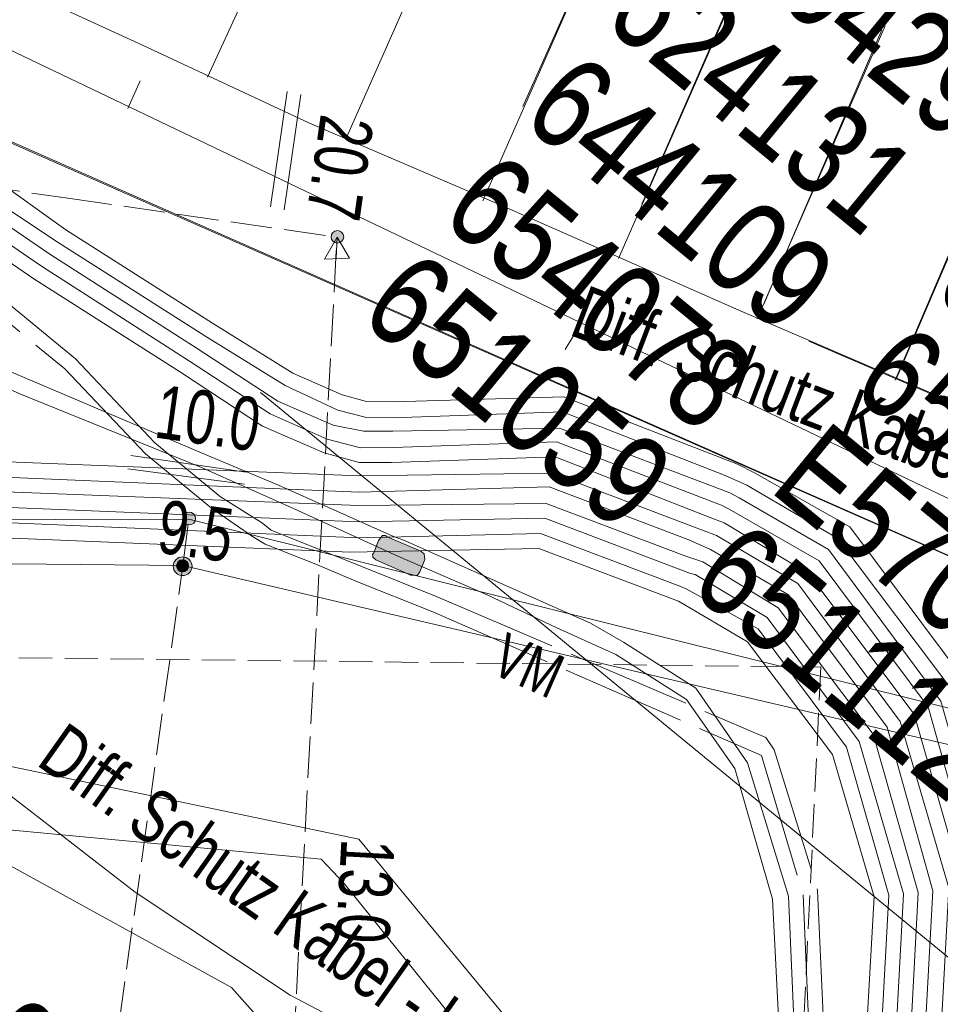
# Model space of a CAD drawing. Header units: metres. Extents: x -740 to 758, y -633 to 854.
# Tile 233 of 256: x -391 to -382, y 277 to 287. Entities that reach past the tile are written whole.
import ezdxf

# ---------------------------------------------------------------- set-up
doc = ezdxf.new("R2010")
doc.units = ezdxf.units.M
doc.header["$MEASUREMENT"] = 0
for name, pattern in [('1248_208', [1.456, 1.248, -0.208]), ('333_125', [0.4576, 0.3328, -0.1248]), ('416_125', [0.5408, 0.416, -0.1248])]:
    doc.linetypes.add(name, pattern=pattern)
for name, color, linetype in [('Grundkarte.LOVION', 7, 'Continuous'), ('Strom.LOVION', 7, 'Continuous'), ('StromBemass.LOVION', 7, 'Continuous'), ('Telko.LOVION', 7, 'Continuous'), ('Wasser.LOVION', 7, 'Continuous')]:
    doc.layers.add(name, color=color, linetype=linetype)
doc.styles.add('ERSTELLTER_STIL_1', font='arial.ttf')

msp = doc.modelspace()

# ---------------------------------------------------------------- hatches: boundary and pattern name
at = {"layer": 'Strom.LOVION', "linetype": 'Continuous', "lineweight": 13}
msp.add_hatch(color=7, dxfattribs=at).paths.add_polyline_path([(-387.8356, 281.2369), (-387.4803, 281.0795), (-387.4218, 281.0852), (-387.3954, 281.1173), (-387.3483, 281.2402), (-387.354, 281.2987), (-387.3861, 281.3251), (-387.7253, 281.4693), (-387.7414, 281.4825), (-387.7707, 281.4796), (-387.8103, 281.4314), (-387.8574, 281.3086), (-387.8706, 281.2925), (-387.8677, 281.2633)])
at = {"layer": 'StromBemass.LOVION', "linetype": 'Continuous', "lineweight": 13}
for points in [[(-388.1727, 284.4292), (-388.1681, 284.4356), (-388.1643, 284.4426), (-388.1614, 284.4499), (-388.1595, 284.4576), (-388.1585, 284.4654), (-388.1585, 284.4734), (-388.1595, 284.4812), (-388.1615, 284.4889), (-388.1645, 284.4962), (-388.1683, 284.5031), (-388.173, 284.5095), (-388.1784, 284.5153), (-388.1845, 284.5203), (-388.1912, 284.5245), (-388.1984, 284.5279), (-388.2059, 284.5303), (-388.2137, 284.5317), (-388.2216, 284.5322), (-388.2295, 284.5317), (-388.2373, 284.5302), (-388.2448, 284.5277), (-388.2519, 284.5243), (-388.2586, 284.5201), (-388.2647, 284.515), (-388.2701, 284.5092), (-388.2747, 284.5028), (-388.2785, 284.4958), (-388.2814, 284.4885), (-388.2833, 284.4808), (-388.2843, 284.473), (-388.2843, 284.465), (-388.2832, 284.4572), (-388.2813, 284.4495), (-388.2783, 284.4422), (-388.2745, 284.4353), (-388.2698, 284.4289), (-388.2644, 284.4231), (-388.2583, 284.4181), (-388.2516, 284.4139), (-388.2444, 284.4105), (-388.2369, 284.4081), (-388.2291, 284.4067), (-388.2212, 284.4062), (-388.2133, 284.4067), (-388.2055, 284.4082), (-388.198, 284.4107), (-388.1909, 284.4141), (-388.1842, 284.4183), (-388.1781, 284.4234)], [(-388.1727, 284.4292), (-388.1681, 284.4356), (-388.1643, 284.4426), (-388.1614, 284.4499), (-388.1595, 284.4576), (-388.1585, 284.4654), (-388.1585, 284.4734), (-388.1595, 284.4812), (-388.1615, 284.4889), (-388.1645, 284.4962), (-388.1683, 284.5031), (-388.173, 284.5095), (-388.1784, 284.5153), (-388.1845, 284.5203), (-388.1912, 284.5245), (-388.1984, 284.5279), (-388.2059, 284.5303), (-388.2137, 284.5317), (-388.2216, 284.5322), (-388.2295, 284.5317), (-388.2373, 284.5302), (-388.2448, 284.5277), (-388.2519, 284.5243), (-388.2586, 284.5201), (-388.2647, 284.515), (-388.2701, 284.5092), (-388.2747, 284.5028), (-388.2785, 284.4958), (-388.2814, 284.4885), (-388.2833, 284.4808), (-388.2843, 284.473), (-388.2843, 284.465), (-388.2832, 284.4572), (-388.2813, 284.4495), (-388.2783, 284.4422), (-388.2745, 284.4353), (-388.2698, 284.4289), (-388.2644, 284.4231), (-388.2583, 284.4181), (-388.2516, 284.4139), (-388.2444, 284.4105), (-388.2369, 284.4081), (-388.2291, 284.4067), (-388.2212, 284.4062), (-388.2133, 284.4067), (-388.2055, 284.4082), (-388.198, 284.4107), (-388.1909, 284.4141), (-388.1842, 284.4183), (-388.1781, 284.4234)], [(-389.6548, 281.6102), (-389.6501, 281.6167), (-389.6463, 281.6237), (-389.6433, 281.6312), (-389.6413, 281.639), (-389.6404, 281.647), (-389.6404, 281.655), (-389.6414, 281.663), (-389.6434, 281.6708), (-389.6464, 281.6783), (-389.6503, 281.6853), (-389.6551, 281.6918), (-389.6606, 281.6976), (-389.6668, 281.7027), (-389.6736, 281.707), (-389.6809, 281.7104), (-389.6885, 281.7129), (-389.6964, 281.7143), (-389.7045, 281.7148), (-389.7125, 281.7143), (-389.7204, 281.7128), (-389.728, 281.7102), (-389.7353, 281.7068), (-389.742, 281.7025), (-389.7482, 281.6973), (-389.7537, 281.6915), (-389.7584, 281.6849), (-389.7622, 281.6779), (-389.7652, 281.6704), (-389.7672, 281.6626), (-389.7681, 281.6546), (-389.7681, 281.6466), (-389.7671, 281.6386), (-389.7651, 281.6308), (-389.7621, 281.6234), (-389.7582, 281.6163), (-389.7534, 281.6099), (-389.7479, 281.604), (-389.7417, 281.5989), (-389.7349, 281.5946), (-389.7276, 281.5912), (-389.72, 281.5888), (-389.7121, 281.5873), (-389.704, 281.5868), (-389.696, 281.5873), (-389.6881, 281.5889), (-389.6805, 281.5914), (-389.6732, 281.5948), (-389.6665, 281.5992), (-389.6603, 281.6043)], [(-389.697, 281.1135), (-389.6901, 281.1231), (-389.6844, 281.1335), (-389.6801, 281.1444), (-389.6772, 281.1559), (-389.6758, 281.1676), (-389.6758, 281.1794), (-389.6773, 281.1911), (-389.6803, 281.2025), (-389.6847, 281.2134), (-389.6904, 281.2237), (-389.6974, 281.2333), (-389.7055, 281.2418), (-389.7146, 281.2493), (-389.7245, 281.2556), (-389.7352, 281.2606), (-389.7465, 281.2642), (-389.7581, 281.2664), (-389.7698, 281.2671), (-389.7816, 281.2663), (-389.7932, 281.2641), (-389.8044, 281.2604), (-389.815, 281.2553), (-389.825, 281.249), (-389.834, 281.2414), (-389.8421, 281.2328), (-389.849, 281.2232), (-389.8546, 281.2129), (-389.8589, 281.2019), (-389.8618, 281.1905), (-389.8633, 281.1788), (-389.8632, 281.167), (-389.8617, 281.1553), (-389.8587, 281.1439), (-389.8544, 281.1329), (-389.8487, 281.1226), (-389.8417, 281.1131), (-389.8336, 281.1045), (-389.8245, 281.097), (-389.8145, 281.0907), (-389.8038, 281.0857), (-389.7926, 281.0821), (-389.781, 281.08), (-389.7692, 281.0793), (-389.7575, 281.08), (-389.7459, 281.0823), (-389.7347, 281.086), (-389.724, 281.091), (-389.7141, 281.0974), (-389.705, 281.1049)], [(-389.7232, 281.1391), (-389.7187, 281.1453), (-389.7151, 281.152), (-389.7123, 281.1591), (-389.7104, 281.1665), (-389.7095, 281.174), (-389.7095, 281.1817), (-389.7105, 281.1892), (-389.7124, 281.1966), (-389.7153, 281.2036), (-389.7189, 281.2103), (-389.7234, 281.2165), (-389.7287, 281.222), (-389.7346, 281.2268), (-389.741, 281.2309), (-389.7479, 281.2341), (-389.7552, 281.2364), (-389.7626, 281.2378), (-389.7702, 281.2383), (-389.7778, 281.2378), (-389.7853, 281.2363), (-389.7926, 281.234), (-389.7994, 281.2307), (-389.8059, 281.2266), (-389.8117, 281.2217), (-389.8169, 281.2162), (-389.8214, 281.21), (-389.825, 281.2033), (-389.8278, 281.1962), (-389.8297, 281.1888), (-389.8306, 281.1813), (-389.8306, 281.1736), (-389.8296, 281.1661), (-389.8277, 281.1587), (-389.8248, 281.1516), (-389.8212, 281.145), (-389.8167, 281.1388), (-389.8114, 281.1333), (-389.8055, 281.1285), (-389.7991, 281.1244), (-389.7922, 281.1212), (-389.7849, 281.1189), (-389.7775, 281.1175), (-389.7699, 281.117), (-389.7623, 281.1175), (-389.7548, 281.119), (-389.7475, 281.1213), (-389.7407, 281.1246), (-389.7342, 281.1287), (-389.7284, 281.1336)]]:
    msp.add_hatch(color=7, dxfattribs=at).paths.add_polyline_path(points)

# ---------------------------------------------------------------- linework, layer by layer
at = {"layer": 'Grundkarte.LOVION', "color": 8, "linetype": 'Continuous', "lineweight": 18}
for points in [[(-369.5072, 271.8272), (-369.0226, 276.5444), (-366.364, 275.6516), (-369.0226, 276.5444), (-377.7505, 279.356), (-397.3948, 288.0163), (-428.6974, 305.8814), (-430.1807, 279.6385), (-439.0398, 281.3733), (-446.7036, 283.5796), (-456.2177, 286.8759), (-465.6205, 290.2421), (-473.2694, 292.5977), (-479.1264, 293.8575), (-485.1982, 294.5939), (-485.0213, 295.2023), (-486.4354, 296.3645), (-487.3762, 298.4301), (-489.0202, 302.8505), (-484.4188, 302.9457), (-485.9599, 314.1741), (-434.8371, 310.3352), (-425.4841, 309.5945), (-394.6516, 302.8852)], [(-365.9942, 276.1016), (-376.568, 279.3534), (-378.9396, 280.3333), (-395.404, 288.211), (-406.3297, 293.8519), (-428.1898, 306.4335), (-428.6974, 305.8814)], [(-399.4075, 235.4465), (-398.3981, 253.8403), (-399.6184, 253.9279), (-399.4869, 256.5121), (-422.9923, 272.9228), (-430.5693, 273.3347), (-430.4333, 275.2691), (-430.1807, 279.6385), (-428.6974, 305.8814), (-397.3948, 288.0163), (-377.7505, 279.356), (-369.0226, 276.5444), (-369.5072, 271.8272)], [(-390.1959, 286.0306), (-390.3165, 285.7528)], [(-385.9431, 283.343), (-385.7903, 283.5944)]]:
    msp.add_lwpolyline(points, dxfattribs=at)
at = {"layer": 'Grundkarte.LOVION', "color": 253, "linetype": 'Continuous', "lineweight": 18}
for points in [[(-399.4075, 235.4465), (-398.3981, 253.8403), (-399.6184, 253.9279), (-399.4869, 256.5121), (-422.9923, 272.9228), (-430.5693, 273.3347), (-430.4333, 275.2691), (-430.1807, 279.6385), (-428.6974, 305.8814), (-397.3948, 288.0163), (-377.7505, 279.356), (-369.0226, 276.5444), (-366.364, 275.6516), (-369.0226, 276.5444), (-377.7505, 279.356), (-397.3948, 288.0163), (-428.6974, 305.8814), (-428.7225, 306.4405), (-430.3857, 307.4306), (-431.4877, 308.1209), (-433.6652, 309.5335), (-434.8371, 310.3352), (-425.4841, 309.5945), (-394.6516, 302.8852)], [(-411.5998, 278.5292), (-410.4173, 278.5266), (-407.7975, 278.6349), (-406.0673, 278.7745), (-404.4278, 278.9348), (-402.5806, 279.0859), (-399.6794, 279.34), (-397.7472, 279.5289), (-393.8506, 279.8803), (-393.4735, 286.3013), (-377.7505, 279.356), (-369.0226, 276.5444), (-366.364, 275.6516)]]:
    msp.add_lwpolyline(points, dxfattribs=at)
at = {"layer": 'Grundkarte.LOVION', "color": 7, "linetype": 'Continuous', "lineweight": 13}
for points in [[(-365.2546, 277.0014), (-368.4252, 277.9919), (-371.5695, 279.0145), (-374.196, 279.8808), (-379.364, 281.6513), (-384.1773, 283.7226), (-386.5867, 284.7874), (-388.4992, 285.6054), (-390.1717, 286.3876), (-391.6571, 287.07), (-393.0196, 287.7052), (-394.2915, 288.3197), (-395.4991, 288.8815), (-397.8293, 290.0428), (-399.107, 290.7159), (-400.5074, 291.4361), (-403.159, 292.8615), (-404.7844, 293.7666), (-410.409, 296.8816)], [(-388.1307, 285.4641), (-385.492, 291.4263)], [(-385.4113, 284.2521), (-382.8254, 290.1501)], [(-385.1782, 284.7978), (-382.86, 290.1081)], [(-389.5197, 286.0671), (-388.155, 289.0379)], [(-382.6414, 283.0361), (-380.1406, 288.8962)], [(-382.6333, 283.0459), (-380.106, 288.9382)], [(-386.7681, 284.8288), (-385.462, 287.7939)], [(-386.3673, 285.7751), (-385.4701, 287.784)], [(-384.0223, 283.649), (-382.7426, 286.582)], [(-383.9569, 283.7941), (-382.7771, 286.5399)], [(-365.2891, 276.9594), (-368.4598, 277.9499), (-371.604, 278.9725), (-374.2305, 279.8388), (-379.3722, 281.6415), (-383.507, 283.4243)]]:
    msp.add_lwpolyline(points, dxfattribs=at)
at = {"layer": 'Strom.LOVION', "color": 94, "linetype": 'Continuous', "lineweight": 18}
for points in [[(-413.4279, 292.3895), (-410.9189, 291.9698), (-409.7221, 291.8208), (-408.2275, 291.3463), (-406.0302, 290.9404), (-402.9967, 290.1434), (-400.8397, 289.3938), (-395.9277, 287.6721), (-393.652, 286.3134), (-392.6918, 285.7127), (-391.6834, 285.0724), (-390.9368, 284.5395), (-389.471, 283.604), (-388.6686, 283.1061), (-388.1744, 282.8884), (-387.9316, 282.8235), (-387.6653, 282.82), (-385.9558, 282.8689), (-384.2201, 282.1962), (-384.0491, 282.1095), (-383.0946, 281.5674), (-381.904, 279.9696), (-381.3609, 278.0424), (-381.7318, 271.1048)], [(-413.4589, 292.2535), (-410.9339, 291.8205), (-409.7371, 291.6716), (-408.2424, 291.197), (-406.0612, 290.8044), (-403.3291, 290.0666), (-400.8225, 289.2181), (-395.988, 287.5332), (-393.9155, 286.2876), (-392.5461, 285.4314), (-391.0131, 284.4138), (-389.5473, 283.4783), (-388.745, 282.9804), (-388.2187, 282.7363), (-387.9305, 282.661), (-387.6642, 282.6575), (-385.9708, 282.7196), (-384.3419, 282.0809), (-384.1255, 281.9838), (-383.2164, 281.452), (-382.0446, 279.8967), (-381.5073, 278.0281), (-381.8811, 271.1198)], [(-413.4871, 292.0881), (-410.9649, 291.6845), (-409.752, 291.5223), (-408.2867, 291.0449), (-406.0894, 290.6391), (-403.072, 289.8553), (-400.8375, 289.0689), (-396.0643, 287.4075), (-393.8048, 286.062), (-391.8494, 284.8049), (-391.0895, 284.2881), (-389.6237, 283.3526), (-388.8185, 282.8254), (-388.2629, 282.5842), (-387.9616, 282.525), (-387.6659, 282.5243), (-385.999, 282.5543), (-384.2954, 281.9081), (-384.2019, 281.8581), (-383.3088, 281.3395), (-382.1853, 279.8238), (-381.6668, 277.9977), (-382.0142, 271.1216)], [(-413.502, 291.9389), (-410.9799, 291.5353), (-409.7831, 291.3863), (-408.3016, 290.8957), (-406.1204, 290.503), (-403.1323, 289.7164), (-400.8978, 288.93), (-398.0813, 287.9344), (-396.1247, 287.2686), (-393.8944, 285.9202), (-392.937, 285.3488), (-391.9579, 284.7056), (-391.182, 284.1756), (-389.7001, 283.2269), (-388.8949, 282.6998), (-388.3232, 282.4453), (-387.9897, 282.3597), (-387.6648, 282.3619), (-386.03, 282.4183), (-384.3718, 281.7824), (-384.2782, 281.7324), (-383.4013, 281.2271), (-382.3127, 279.767), (-381.8132, 277.9834)], [(-403.1765, 289.5643), (-400.6218, 288.6762), (-398.1738, 287.8219), (-396.185, 287.1297), (-393.9707, 285.7945), (-392.0504, 284.5931), (-391.2584, 284.0499), (-389.7925, 283.1144), (-388.9713, 282.5741), (-388.3542, 282.3093), (-388.0047, 282.2104), (-387.6798, 282.2127), (-386.045, 282.269), (-384.4775, 281.6539), (-384.3546, 281.6067), (-383.5069, 281.0985), (-382.4534, 279.6942), (-381.9596, 277.9691), (-382.3259, 271.1354)], [(-384.8591, 271.1981), (-384.7563, 273.3214), (-384.9329, 274.2203), (-385.3208, 274.8622), (-386.1007, 275.584), (-387.2469, 276.1221), (-388.6955, 276.882), (-390.2445, 277.9127), (-392.4185, 279.5918), (-395.137, 281.853), (-396.0283, 282.5048), (-396.9989, 283.0601), (-398.4121, 283.3062), (-399.7638, 283.5287), (-400.5961, 283.7281), (-408.9691, 284.8749), (-421.1322, 286.8482), (-425.3237, 286.793), (-427.3317, 286.7741), (-428.8287, 286.8198), (-436.048, 287.5031), (-443.5119, 288.1181)], [(-443.1227, 284.1366), (-430.4181, 280.8567), (-429.2287, 280.6331), (-427.7449, 280.5712), (-415.7512, 280.7833), (-400.0032, 281.1408), (-398.9511, 281.1106), (-395.2018, 282.3639), (-388.0064, 282.0773), (-386.0731, 282.1037), (-384.6767, 281.5753), (-384.431, 281.4811), (-383.6154, 280.9992), (-382.594, 279.6213), (-382.106, 277.9548), (-382.4752, 271.1504)], [(-443.1669, 283.9845), (-430.433, 280.7074), (-429.2437, 280.4838), (-427.7467, 280.4381), (-415.75, 280.6209), (-400.0021, 280.9783), (-398.9368, 280.9643), (-395.1875, 282.2175), (-388.0053, 281.9148), (-386.1042, 281.9677), (-384.7077, 281.4392), (-384.4913, 281.3422), (-383.7079, 280.8867), (-382.7215, 279.5645), (-382.2656, 277.9244), (-382.6376, 271.1493)], [(-443.1951, 283.8192), (-430.4773, 280.5553), (-429.2719, 280.3185), (-427.7455, 280.2756), (-415.7357, 280.4745), (-400.0039, 280.8452), (-398.9064, 280.8047), (-395.1571, 282.0579), (-388.0071, 281.7816), (-386.1323, 281.8024), (-384.7359, 281.2739), (-384.5677, 281.2165), (-383.8135, 280.7582), (-382.8621, 279.4916), (-382.412, 277.9101), (-382.7708, 271.151)], [(-443.2422, 283.6963), (-430.4922, 280.4061), (-429.2868, 280.1693), (-427.7605, 280.1264), (-415.7668, 280.3385), (-400.0028, 280.6827), (-398.8789, 280.6744), (-395.1428, 281.9116), (-388.006, 281.6192), (-386.1473, 281.6531), (-384.6894, 281.1011), (-384.6441, 281.0908), (-383.9221, 280.6589), (-383.0028, 279.4188), (-382.5583, 277.8958), (-382.92, 271.166)], [(-443.2864, 283.5442), (-430.5525, 280.2672), (-429.3018, 280.02), (-427.7462, 279.98), (-415.7364, 280.1789), (-400.0178, 280.5335), (-398.8645, 280.528), (-395.1285, 281.7652), (-388.0049, 281.4567), (-386.1915, 281.501), (-384.7951, 280.9726), (-384.7337, 280.949), (-384.0145, 280.5464), (-383.1303, 279.362), (-382.7047, 277.8815), (-383.0693, 271.181)], [(-443.3335, 283.4214), (-430.5675, 280.1179), (-429.3168, 279.8708), (-427.7612, 279.8308), (-415.7514, 280.0296), (-400.0034, 280.3871), (-398.8342, 280.3684), (-395.0981, 281.6056), (-388.0945, 281.315), (-386.2065, 281.3518), (-384.81, 280.8233), (-384.1202, 280.4179), (-383.2709, 279.2891), (-382.8511, 277.8671), (-383.2317, 271.1799)]]:
    msp.add_lwpolyline(points, dxfattribs=at)
at = {"layer": 'Strom.LOVION', "color": 1, "linetype": '1248_208', "lineweight": 18}
for points in [[(-413.5716, 291.5922), (-411.0201, 291.1914), (-409.8365, 291.0264), (-408.3608, 290.5943), (-406.1957, 290.2149), (-403.4189, 289.1711), (-402.9011, 289.0149), (-392.8005, 284.8597), (-390.8401, 283.2485), (-390.0487, 282.4096), (-389.3899, 281.8681), (-388.9807, 281.6126), (-388.8843, 281.5333), (-388.3769, 281.3317), (-387.2232, 280.8682), (-383.9379, 279.4604), (-383.8518, 279.3358), (-383.4188, 277.9299), (-383.3435, 276.2525), (-383.659, 270.5617)], [(-413.6026, 291.4562), (-411.0644, 291.0393), (-409.8676, 290.8903), (-408.3919, 290.4583), (-406.2107, 290.0656), (-403.4631, 289.019), (-402.9454, 288.8628), (-392.8901, 284.7179), (-392.3627, 284.3114), (-390.9486, 283.1492), (-390.1412, 282.2971), (-389.4824, 281.7556), (-389.0703, 281.4708), (-388.9446, 281.3944), (-388.4372, 281.1928), (-388.0366, 281.0251), (-387.2675, 280.7161), (-383.9793, 279.279), (-383.5623, 277.8863), (-383.4927, 276.2675), (-383.8082, 270.5767)]]:
    msp.add_lwpolyline(points, dxfattribs=at)
at = {"layer": 'Strom.LOVION', "color": 5, "linetype": 'Continuous', "lineweight": 18}
for points in [[(-412.0207, 288.7291), (-408.4053, 289.6885), (-406.3762, 289.3401), (-402.8135, 288.2698), (-401.3349, 287.8084), (-400.1417, 287.3931), (-397.1852, 286.1748), (-394.7253, 284.7454), (-393.9579, 284.3032), (-391.6466, 283.1844), (-389.5499, 282.2958), (-388.8101, 281.9839), (-387.6668, 281.475), (-387.544, 281.4279), (-385.6901, 280.6043), (-385.3612, 280.4148), (-384.6363, 279.9536), (-384.1199, 279.2061), (-383.7087, 277.872), (-383.6391, 276.2532), (-383.8617, 272.1823), (-384.0001, 269.819), (-386.618, 268.6321)], [(-412.0064, 288.5828), (-408.391, 289.5421), (-406.4204, 289.188), (-402.8577, 288.1177), (-399.9884, 287.1864), (-397.2455, 286.0359), (-395.3337, 284.9224), (-394.0182, 284.1643), (-392.185, 283.25), (-391.397, 282.8985), (-389.581, 282.1598), (-388.654, 281.748), (-387.6175, 281.273)], [(-387.6175, 281.273), (-386.7227, 280.8875), (-386.0253, 280.5567), (-385.4376, 280.2891), (-384.7288, 279.8411), (-384.2474, 279.1493), (-383.8683, 277.8416), (-383.7883, 276.2682), (-384.064, 271.3793), (-384.1298, 270.0872), (-386.6041, 268.9438)]]:
    msp.add_lwpolyline(points, dxfattribs=at)
at = {"layer": 'Strom.LOVION', "color": 194, "linetype": 'Continuous', "lineweight": 18}
for points in [[(-442.9871, 284.5636), (-430.2486, 281.3905), (-429.1339, 281.1743), (-427.7539, 281.1171), (-415.5656, 281.3039), (-399.0158, 281.6215), (-389.708, 281.6449), (-379.9841, 279.2263), (-374.9395, 277.2072), (-372.4362, 274.8806), (-370.1145, 271.8417), (-369.8873, 271.3319)], [(-443.0623, 284.2755), (-430.3577, 280.9956), (-429.227, 280.7662), (-427.7592, 280.7176), (-415.6455, 280.9119), (-398.9815, 281.2702), (-389.7661, 281.1811), (-380.1018, 278.9192), (-375.1525, 276.8169), (-373.0303, 274.9112), (-370.5565, 271.828), (-370.1647, 270.9944)]]:
    msp.add_lwpolyline(points, dxfattribs=at)
at = {"layer": 'Strom.LOVION', "color": 7, "linetype": 'Continuous', "lineweight": 13}
msp.add_lwpolyline([(-387.8356, 281.2369), (-387.8677, 281.2633), (-387.8706, 281.2925), (-387.8574, 281.3086), (-387.8103, 281.4314), (-387.7707, 281.4796), (-387.7414, 281.4825), (-387.7253, 281.4693), (-387.3861, 281.3251), (-387.354, 281.2987), (-387.3483, 281.2402), (-387.3954, 281.1173), (-387.4218, 281.0852), (-387.4803, 281.0795)], close=True, dxfattribs=at)
at = {"layer": 'StromBemass.LOVION', "color": 7, "linetype": '416_125', "lineweight": 13}
for points in [[(-410.4833, 274.5153), (-408.6826, 287.3856), (-407.0645, 287.1596), (-406.3154, 287.0555), (-405.1903, 286.8847), (-404.0067, 286.7196), (-403.3323, 286.623), (-403.1377, 286.5977), (-403.0924, 286.5874), (-403.0177, 286.5799), (-399.824, 286.1089), (-399.2402, 286.033), (-399.1203, 286.0152), (-398.0113, 285.8576), (-396.9476, 285.7104), (-396.7531, 285.685), (-396.4839, 285.6523), (-396.0947, 285.6016), (-395.2842, 285.474), (-394.4898, 285.3595), (-390.8936, 284.854), (-388.2251, 284.4647)], [(-388.9225, 271.4954), (-388.2251, 284.4647)], [(-391.0791, 271.787), (-389.7661, 281.1811), (-389.708, 281.6449)]]:
    msp.add_lwpolyline(points, dxfattribs=at)
at = {"layer": 'StromBemass.LOVION', "color": 7, "linetype": 'Continuous', "lineweight": 13}
for points in [[(-388.7224, 285.9234), (-388.8903, 284.7691)], [(-388.5863, 285.8924), (-388.7543, 284.7381)], [(-388.2251, 284.4647), (-388.2343, 284.2569)], [(-390.2876, 282.2828), (-389.1332, 282.1149)], [(-390.3186, 282.1468), (-389.1511, 281.9949)]]:
    msp.add_lwpolyline(points, dxfattribs=at)
msp.add_lwpolyline([(-388.2251, 284.4647), (-388.3514, 284.2455), (-388.1012, 284.2551)], close=True, dxfattribs=at)
for centre, radius in [((-388.2214, 284.4692), 0.063), ((-388.2214, 284.4692), 0.063), ((-389.7043, 281.6508), 0.064), ((-389.7695, 281.1732), 0.0939), ((-389.77, 281.1776), 0.0607)]:
    msp.add_circle(centre, radius, dxfattribs=at)
at = {"layer": 'Telko.LOVION', "color": 1, "linetype": 'Continuous', "lineweight": 18}
for points in [[(-382.8236, 271.0868), (-382.9922, 271.6023), (-388.1545, 277.9989), (-388.3852, 278.2423), (-401.7791, 279.5041), (-422.5307, 281.8052), (-428.1715, 282.2142), (-454.4791, 299.4741), (-469.1366, 309.1245), (-476.6195, 313.7129), (-492.8405, 315.1713), (-499.115, 322.2128), (-504.6603, 328.1433), (-509.8064, 332.5613), (-515.6304, 336.8094), (-522.7152, 340.8014), (-530.9927, 344.7506), (-538.0697, 347.6054), (-547.8376, 350.6256), (-555.35, 352.492), (-563.9422, 353.7652), (-570.7517, 354.4886)], [(-580.2342, 342.9509), (-571.7256, 342.2311), (-560.7708, 340.5239), (-554.1964, 338.7283), (-553.6826, 338.7638), (-543.5594, 335.5861), (-537.0409, 333.0019), (-523.7154, 326.5463), (-517.3787, 322.496), (-512.1655, 317.996), (-507.4712, 313.061), (-503.796, 309.9327), (-492.887, 308.694), (-476.388, 314.5188), (-459.2385, 294.7971), (-429.679, 286.1455), (-427.4695, 286.6719), (-388.0057, 278.442), (-382.3396, 271.5774), (-382.2163, 271.0722)], [(-385.6755, 270.6306), (-385.661, 271.2379), (-385.6044, 272.3222), (-387.0705, 274.4695), (-389.2793, 276.9579), (-391.5595, 278.2127), (-396.2754, 279.2886), (-399.3402, 279.1958), (-399.8568, 279.1896), (-402.8929, 278.8041), (-412.1935, 278.1017), (-417.339, 278.1306), (-428.0427, 278.9313), (-430.252, 279.1587), (-440.1408, 281.1474)]]:
    msp.add_lwpolyline(points, dxfattribs=at)
at = {"layer": 'Telko.LOVION', "color": 7, "linetype": 'Continuous', "lineweight": 13}
msp.add_lwpolyline([(-388.9895, 282.9122), (-381.7905, 276.9955), (-380.3301, 270.9759), (-379.064, 265.7353)], dxfattribs=at)
at = {"layer": 'Wasser.LOVION', "color": 150, "linetype": '333_125', "lineweight": 18}
msp.add_lwpolyline([(-423.8943, 280.6374), (-383.3861, 280.1645), (-383.8201, 271.1519)], dxfattribs=at)

# ---------------------------------------------------------------- texts
at = {"layer": 'Strom.LOVION', "color": 1, "linetype": 'Continuous', "lineweight": 18, "attachment_point": 7, "style": 'ERSTELLTER_STIL_1'}
for insert, char_height, rotation in [((-385.9736, 283.3437), 0.533544, 339.04797), ((-391.3382, 279.0611), 0.533547, 324.70754)]:
    msp.add_mtext('{\\A1;\\W0.71639x;Diff. Schutz Kabel - Lage unbekannt}', dxfattribs=dict(at, insert=insert, char_height=char_height, rotation=rotation))
at = {"layer": 'Strom.LOVION', "color": 7, "linetype": 'Continuous', "lineweight": 13, "insert": (-386.7065, 280.1112), "char_height": 0.444605, "attachment_point": 7, "rotation": 336.24528, "style": 'ERSTELLTER_STIL_1'}
msp.add_mtext('{\\A1;\\W0.71562x;VM}', dxfattribs=at)
at = {"layer": 'StromBemass.LOVION', "color": 7, "linetype": 'Continuous', "lineweight": 13, "attachment_point": 7, "style": 'ERSTELLTER_STIL_1'}
for s, insert, char_height, rotation in [('{\\A1;\\W0.71558x;20.7}', (-388.3934, 285.7104), 0.533545, 261.89285), ('{\\A1;\\W0.71558x;10.0}', (-390.0672, 282.4563), 0.533546, 352.07379), ('{\\A1;\\W0.71558x;9.5}', (-390.0425, 281.3066), 0.533547, 352.07309), ('{\\A1;\\W0.71559x;13.0}', (-388.1883, 278.4541), 0.533542, 266.91653)]:
    msp.add_mtext(s, dxfattribs=dict(at, insert=insert, char_height=char_height, rotation=rotation))
at = {"layer": 'Telko.LOVION', "color": 220, "linetype": 'Continuous', "lineweight": 18, "attachment_point": 7, "rotation": 320.58413, "style": 'ERSTELLTER_STIL_1'}
for s, insert, char_height in [('{\\A1;\\W0.80002x;WSW UW Möbeck 10kV}', (-383.9943, 288.6), 0.915256), ('{\\A1;\\W0.80002x;WSW UW Möbeck 10kV}', (-383.9862, 288.6098), 0.915257), ('{\\A1;\\W0.80002x;140429   654108}', (-384.7292, 287.5501), 0.915256), ('{\\A1;\\W0.80002x;140429   654108}', (-384.7211, 287.56), 0.915257), ('{\\A1;\\W0.80002x;624131   654130}', (-385.5975, 286.6089), 0.915256), ('{\\A1;\\W0.80002x;624131   654130}', (-385.5894, 286.6188), 0.915257), ('{\\A1;\\W0.80002x;644109   658061}', (-386.4084, 285.6223), 0.915256), ('{\\A1;\\W0.80002x;644109   658061}', (-386.4002, 285.6322), 0.915257), ('{\\A1;\\W0.80002x;654078   E57064}', (-387.2197, 284.6352), 0.915256), ('{\\A1;\\W0.80002x;654078   E57064}', (-387.2115, 284.6451), 0.915257), ('{\\A1;\\W0.80002x;651059   651112}', (-388.031, 283.648), 0.915256), ('{\\A1;\\W0.80002x;651059   651112}', (-388.0228, 283.6579), 0.915257), ('{\\A1;\\W0.71562x;681312}', (-393.0671, 277.1469), 0.889217)]:
    msp.add_mtext(s, dxfattribs=dict(at, insert=insert, char_height=char_height))

doc.saveas('drawing.dxf')
